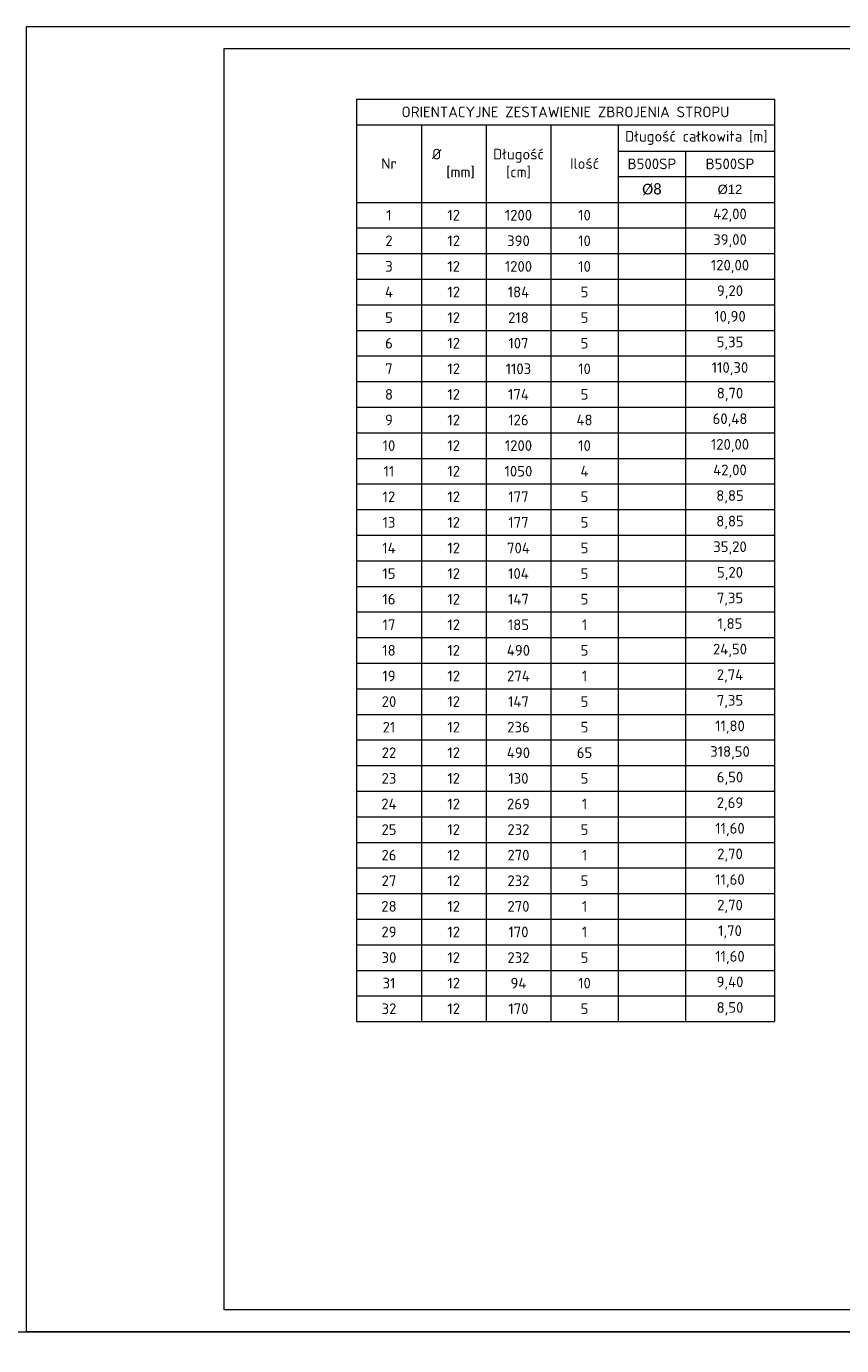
# Model space of a CAD drawing. Header units: millimetres. Extents: x -81893328 to 44149, y -26843406 to 95443303.
# Tile 22 of 100: x 30712 to 32568, y -9147 to -6145. Entities that reach past the tile are written whole.
import ezdxf

# ---------------------------------------------------------------- set-up
doc = ezdxf.new("R2010")
doc.units = ezdxf.units.MM
doc.layers.add('aRMZ - cienka', color=84, linetype='Continuous', lineweight=13)
doc.layers.add('aRMZ - tabelka i ramka', color=63, linetype='Continuous', lineweight=13)
doc.styles.get("Standard").update_dxf_attribs({"font": 'arial.ttf'})

msp = doc.modelspace()

# ---------------------------------------------------------------- linework, layer by layer
at = {"layer": 'aRMZ - cienka', "lineweight": 15, "ltscale": 2}
for p, q in [((31463.5544, -6310.701), (32414.6064, -6310.701)), ((31463.5544, -6310.701), (31463.5544, -8409.2578)), ((32414.6064, -6310.701), (32414.6064, -8409.2578)), ((31463.5544, -6368.9395), (32414.6064, -6368.9395)), ((31610.9241, -6368.9395), (31610.9241, -8409.2578)), ((31758.2937, -6368.9395), (31758.2937, -8409.2578)), ((31905.6634, -6368.9395), (31905.6634, -8409.2578)), ((32059.1089, -6368.9395), (32059.1089, -8409.2578)), ((32059.1089, -6428.7983), (32414.6064, -6428.7983)), ((32212.5544, -6428.7983), (32212.5544, -8409.2578)), ((32059.1089, -6487.0368), (32414.6064, -6487.0368)), ((31463.5544, -6545.6243), (32059.1089, -6545.6243)), ((32059.1089, -6545.6243), (32414.6064, -6545.6243)), ((31463.5544, -6603.8629), (32414.6064, -6603.8629)), ((31463.5544, -6662.1014), (32414.6064, -6662.1014)), ((31463.5544, -6720.34), (32414.6064, -6720.34)), ((31463.5544, -6778.5785), (32414.6064, -6778.5785)), ((31463.5544, -6836.8171), (32414.6064, -6836.8171)), ((31463.5544, -6895.0556), (32414.6064, -6895.0556)), ((31463.5544, -6953.2942), (32414.6064, -6953.2942)), ((31463.5544, -7011.5327), (32414.6064, -7011.5327)), ((31463.5544, -7069.7713), (32414.6064, -7069.7713)), ((31463.5544, -7128.0098), (32414.6064, -7128.0098)), ((31463.5544, -7186.2484), (32414.6064, -7186.2484)), ((31463.5544, -7244.4869), (32414.6064, -7244.4869)), ((31463.5544, -7302.7255), (32414.6064, -7302.7255)), ((31463.5544, -7360.964), (32414.6064, -7360.964)), ((31463.5544, -7419.2025), (32414.6064, -7419.2025)), ((31463.5544, -7477.4411), (32414.6064, -7477.4411)), ((31463.5544, -7535.6796), (32414.6064, -7535.6796)), ((31463.5544, -7593.9182), (32414.6064, -7593.9182)), ((31463.5544, -7652.1567), (32414.6064, -7652.1567)), ((31463.5544, -7710.3953), (32414.6064, -7710.3953)), ((31463.5544, -7768.6338), (32414.6064, -7768.6338)), ((31463.5544, -7826.8724), (32414.6064, -7826.8724)), ((31463.5544, -7885.1109), (32414.6064, -7885.1109)), ((31463.5544, -7943.3495), (32414.6064, -7943.3495)), ((31463.5544, -8001.588), (32414.6064, -8001.588)), ((31463.5544, -8059.8266), (32414.6064, -8059.8266)), ((31463.5544, -8118.0651), (32414.6064, -8118.0651)), ((31463.5544, -8176.3037), (32414.6064, -8176.3037)), ((31463.5544, -8234.5422), (32414.6064, -8234.5422)), ((31463.5544, -8292.7807), (32414.6064, -8292.7807)), ((31463.5544, -8351.0193), (32414.6064, -8351.0193)), ((31463.5544, -8409.2578), (32414.6064, -8409.2578))]:
    msp.add_line(p, q, dxfattribs=at)
at = {"layer": 'aRMZ - tabelka i ramka', "color": 7, "true_color": 0xffffff}
for points in [[(30711.7575, -6145.1776), (34911.7575, -6145.1776), (34911.7575, -9115.1776), (30711.7575, -9115.1776)], [(26511.7575, -9115.1776), (34911.7575, -9115.1776), (34911.7575, -15055.1776), (26511.7575, -15055.1776)]]:
    msp.add_lwpolyline(points, close=True, dxfattribs=at)
at = {"layer": 'aRMZ - tabelka i ramka'}
msp.add_lwpolyline([(31161.7575, -6195.1776), (34861.7575, -6195.1776), (34861.7575, -9065.1776), (31161.7575, -9065.1776)], close=True, dxfattribs=at)

# ---------------------------------------------------------------- texts
at = {"layer": 'aRMZ - cienka', "lineweight": 15, "ltscale": 2, "attachment_point": 5}
for s, insert, char_height, width in [('{\\fISOCPEUR|b1|i0|c0;ORIENTACYJNE ZESTAWIENIE ZBROJENIA STROPU ', (31939.0804, -6339.8202), 24.303271, 925.217865), ('{\\fISOCPEUR|b0|i0|c0;Długość całkowita [m]', (32236.8577, -6398.8689), 24.303271, 329.663343), ('{\\fISOCPEUR|b0|i0|c0;Długość [cm]', (31831.9786, -6457.2819), 24.303271, 121.53549), ('{\\fISOCPEUR|b0|i0|c0;Nr', (31537.2392, -6457.2819), 24.303271, 121.53549), ('{\\fISOCPEUR|b0|i0|c0;Ø         [mm]', (31684.6089, -6457.2819), 24.303271, 121.53549), ('{\\fISOCPEUR|b0|i0|c0;Ilość', (31982.3862, -6457.2819), 24.303271, 127.611308), ('{\\fISOCPEUR|b0|i0|c0;B500SP', (32135.8317, -6457.9176), 24.303271, 127.611308), ('{\\fISOCPEUR|b0|i0|c0;B500SP', (32313.5804, -6457.9176), 24.303271, 176.21785), ('{\\fCalibri|b0|i0|c0;Ø8', (32135.8317, -6516.3306), 24.303271, 127.611308), ('Ø12', (32313.5804, -6516.3306), 21.26536, 176.21785), ('{\\fISOCPEUR|b0|i0|c0;1', (31537.2392, -6574.7436), 24.303271, 121.53549), ('{\\fISOCPEUR|b0|i0|c0;12', (31684.6089, -6574.7436), 24.303271, 121.53549), ('{\\fISOCPEUR|b0|i0|c0;1200', (31831.9786, -6574.7436), 24.303271, 121.53549), ('{\\fISOCPEUR|b0|i0|c0;10', (31982.3862, -6574.7436), 24.303271, 127.611308), ('{\\fISOCPEUR|b0|i0|c0;42,00', (32313.5804, -6574.7436), 24.303271, 176.21785), ('{\\fISOCPEUR|b0|i0|c0;2', (31537.2392, -6632.9822), 24.303271, 121.53549), ('{\\fISOCPEUR|b0|i0|c0;12', (31684.6089, -6632.9822), 24.303271, 121.53549), ('{\\fISOCPEUR|b0|i0|c0;390', (31831.9786, -6632.9822), 24.303271, 121.53549), ('{\\fISOCPEUR|b0|i0|c0;10', (31982.3862, -6632.9822), 24.303271, 127.611308), ('{\\fISOCPEUR|b0|i0|c0;39,00', (32313.5804, -6632.9822), 24.303271, 176.21785), ('{\\fISOCPEUR|b0|i0|c0;3', (31537.2392, -6691.2207), 24.303271, 121.53549), ('{\\fISOCPEUR|b0|i0|c0;12', (31684.6089, -6691.2207), 24.303271, 121.53549), ('{\\fISOCPEUR|b0|i0|c0;1200', (31831.9786, -6691.2207), 24.303271, 121.53549), ('{\\fISOCPEUR|b0|i0|c0;10', (31982.3862, -6691.2207), 24.303271, 127.611308), ('{\\fISOCPEUR|b0|i0|c0;120,00', (32313.5804, -6691.2207), 24.303271, 176.21785), ('{\\fISOCPEUR|b0|i0|c0;4', (31537.2392, -6749.4593), 24.303271, 121.53549), ('{\\fISOCPEUR|b0|i0|c0;12', (31684.6089, -6749.4593), 24.303271, 121.53549), ('{\\fISOCPEUR|b0|i0|c0;184', (31831.9786, -6749.4593), 24.303271, 121.53549), ('{\\fISOCPEUR|b0|i0|c0;5', (31982.3862, -6749.4593), 24.303271, 127.611308), ('{\\fISOCPEUR|b0|i0|c0;9,20', (32313.5804, -6749.4593), 24.303271, 176.21785), ('{\\fISOCPEUR|b0|i0|c0;5', (31537.2392, -6807.6978), 24.303271, 121.53549), ('{\\fISOCPEUR|b0|i0|c0;12', (31684.6089, -6807.6978), 24.303271, 121.53549), ('{\\fISOCPEUR|b0|i0|c0;218', (31831.9786, -6807.6978), 24.303271, 121.53549), ('{\\fISOCPEUR|b0|i0|c0;5', (31982.3862, -6807.6978), 24.303271, 127.611308), ('{\\fISOCPEUR|b0|i0|c0;10,90', (32313.5804, -6807.6978), 24.303271, 176.21785), ('{\\fISOCPEUR|b0|i0|c0;6', (31537.2392, -6865.9364), 24.303271, 121.53549), ('{\\fISOCPEUR|b0|i0|c0;12', (31684.6089, -6865.9364), 24.303271, 121.53549), ('{\\fISOCPEUR|b0|i0|c0;107', (31831.9786, -6865.9364), 24.303271, 121.53549), ('{\\fISOCPEUR|b0|i0|c0;5', (31982.3862, -6865.9364), 24.303271, 127.611308), ('{\\fISOCPEUR|b0|i0|c0;5,35', (32313.5804, -6865.9364), 24.303271, 176.21785), ('{\\fISOCPEUR|b0|i0|c0;7', (31537.2392, -6924.1749), 24.303271, 121.53549), ('{\\fISOCPEUR|b0|i0|c0;12', (31684.6089, -6924.1749), 24.303271, 121.53549), ('{\\fISOCPEUR|b0|i0|c0;1103', (31831.9786, -6924.1749), 24.303271, 121.53549), ('{\\fISOCPEUR|b0|i0|c0;10', (31982.3862, -6924.1749), 24.303271, 127.611308), ('{\\fISOCPEUR|b0|i0|c0;110,30', (32313.5804, -6924.1749), 24.303271, 176.21785), ('{\\fISOCPEUR|b0|i0|c0;8', (31537.2392, -6982.4134), 24.303271, 121.53549), ('{\\fISOCPEUR|b0|i0|c0;12', (31684.6089, -6982.4134), 24.303271, 121.53549), ('{\\fISOCPEUR|b0|i0|c0;174', (31831.9786, -6982.4134), 24.303271, 121.53549), ('{\\fISOCPEUR|b0|i0|c0;5', (31982.3862, -6982.4134), 24.303271, 127.611308), ('{\\fISOCPEUR|b0|i0|c0;8,70', (32313.5804, -6982.4134), 24.303271, 176.21785), ('{\\fISOCPEUR|b0|i0|c0;9', (31537.2392, -7040.652), 24.303271, 121.53549), ('{\\fISOCPEUR|b0|i0|c0;', (31541.8116, -7050.3852), 2.822222, 14.818889), ('{\\fISOCPEUR|b0|i0|c0;12', (31684.6089, -7040.652), 24.303271, 121.53549), ('{\\fISOCPEUR|b0|i0|c0;126', (31831.9786, -7040.652), 24.303271, 121.53549), ('{\\fISOCPEUR|b0|i0|c0;48', (31982.3862, -7040.652), 24.303271, 127.611308), ('{\\fISOCPEUR|b0|i0|c0;60,48', (32313.5804, -7040.652), 24.303271, 176.21785), ('{\\fISOCPEUR|b0|i0|c0;', (31541.8116, -7057.1482), 2.822222, 14.818889), ('{\\fISOCPEUR|b0|i0|c0;', (31541.8116, -7063.9112), 2.822222, 14.818889), ('{\\fISOCPEUR|b0|i0|c0;', (31541.8116, -7070.6741), 2.822222, 14.818889), ('{\\fISOCPEUR|b0|i0|c0;', (31541.8116, -7077.4371), 2.822222, 14.818889), ('{\\fISOCPEUR|b0|i0|c0;10', (31537.2392, -7098.8905), 24.303271, 121.53549), ('{\\fISOCPEUR|b0|i0|c0;', (31541.8116, -7084.2001), 2.822222, 14.818889), ('{\\fISOCPEUR|b0|i0|c0;', (31541.8116, -7090.963), 2.822222, 14.818889), ('{\\fISOCPEUR|b0|i0|c0;', (31541.8116, -7097.726), 2.822222, 14.818889), ('{\\fISOCPEUR|b0|i0|c0;', (31541.8116, -7104.489), 2.822222, 14.818889), ('{\\fISOCPEUR|b0|i0|c0;', (31541.8116, -7111.2519), 2.822222, 14.818889), ('{\\fISOCPEUR|b0|i0|c0;12', (31684.6089, -7098.8905), 24.303271, 121.53549), ('{\\fISOCPEUR|b0|i0|c0;1200', (31831.9786, -7098.8905), 24.303271, 121.53549), ('{\\fISOCPEUR|b0|i0|c0;10', (31982.3862, -7098.8905), 24.303271, 127.611308), ('{\\fISOCPEUR|b0|i0|c0;120,00', (32313.5804, -7098.8905), 24.303271, 176.21785), ('{\\fISOCPEUR|b0|i0|c0;', (31541.8116, -7118.0149), 2.822222, 14.818889), ('{\\fISOCPEUR|b0|i0|c0;', (31541.8116, -7124.7778), 2.822222, 14.818889), ('{\\fISOCPEUR|b0|i0|c0;', (31541.8116, -7131.5408), 2.822222, 14.818889), ('{\\fISOCPEUR|b0|i0|c0;', (31541.8116, -7138.3038), 2.822222, 14.818889), ('{\\fISOCPEUR|b0|i0|c0;11', (31537.2392, -7157.1291), 24.303271, 121.53549), ('{\\fISOCPEUR|b0|i0|c0;', (31541.8116, -7145.0667), 2.822222, 14.818889), ('{\\fISOCPEUR|b0|i0|c0;', (31541.8116, -7151.8297), 2.822222, 14.818889), ('{\\fISOCPEUR|b0|i0|c0;', (31541.8116, -7158.5927), 2.822222, 14.818889), ('{\\fISOCPEUR|b0|i0|c0;', (31541.8116, -7165.3556), 2.822222, 14.818889), ('{\\fISOCPEUR|b0|i0|c0;', (31541.8116, -7172.1186), 2.822222, 14.818889), ('{\\fISOCPEUR|b0|i0|c0;12', (31684.6089, -7157.1291), 24.303271, 121.53549), ('{\\fISOCPEUR|b0|i0|c0;1050', (31831.9786, -7157.1291), 24.303271, 121.53549), ('{\\fISOCPEUR|b0|i0|c0;4', (31982.3862, -7157.1291), 24.303271, 127.611308), ('{\\fISOCPEUR|b0|i0|c0;42,00', (32313.5804, -7157.1291), 24.303271, 176.21785), ('{\\fISOCPEUR|b0|i0|c0;12', (31537.2392, -7215.3676), 24.303271, 121.53549), ('{\\fISOCPEUR|b0|i0|c0;', (31541.8116, -7178.8815), 2.822222, 14.818889), ('{\\fISOCPEUR|b0|i0|c0;', (31541.8116, -7185.6445), 2.822222, 14.818889), ('{\\fISOCPEUR|b0|i0|c0;', (31541.8116, -7192.4075), 2.822222, 14.818889), ('{\\fISOCPEUR|b0|i0|c0;', (31541.8116, -7199.1704), 2.822222, 14.818889), ('{\\fISOCPEUR|b0|i0|c0;12', (31684.6089, -7215.3676), 24.303271, 121.53549), ('{\\fISOCPEUR|b0|i0|c238|p34;177}', (31831.9786, -7215.3676), 24.303271, 121.53549), ('{\\fISOCPEUR|b0|i0|c0;5', (31982.3862, -7215.3676), 24.303271, 127.611308), ('{\\fISOCPEUR|b0|i0|c238|p34;8,85}', (32313.5804, -7215.3676), 24.303271, 176.21785), ('{\\fISOCPEUR|b0|i0|c0;', (31541.8116, -7205.9334), 2.822222, 14.818889), ('{\\fISOCPEUR|b0|i0|c0;', (31541.8116, -7212.6964), 2.822222, 14.818889), ('{\\fISOCPEUR|b0|i0|c0;', (31541.8116, -7219.4593), 2.822222, 14.818889), ('{\\fISOCPEUR|b0|i0|c0;', (31541.8116, -7226.2223), 2.822222, 14.818889), ('{\\fISOCPEUR|b0|i0|c0;', (31541.8116, -7232.9852), 2.822222, 14.818889), ('{\\fISOCPEUR|b0|i0|c0;13', (31537.2392, -7273.6062), 24.303271, 121.53549), ('{\\fISOCPEUR|b0|i0|c0;', (31541.8116, -7239.7482), 2.822222, 14.818889), ('{\\fISOCPEUR|b0|i0|c0;', (31541.8116, -7246.5112), 2.822222, 14.818889), ('{\\fISOCPEUR|b0|i0|c0;', (31541.8116, -7253.2741), 2.822222, 14.818889), ('{\\fISOCPEUR|b0|i0|c0;', (31541.8116, -7260.0371), 2.822222, 14.818889), ('{\\fISOCPEUR|b0|i0|c0;12', (31684.6089, -7273.6062), 24.303271, 121.53549), ('{\\fISOCPEUR|b0|i0|c0;177', (31831.9786, -7273.6062), 24.303271, 121.53549), ('{\\fISOCPEUR|b0|i0|c0;5', (31982.3862, -7273.6062), 24.303271, 127.611308), ('{\\fISOCPEUR|b0|i0|c0;8,85', (32313.5804, -7273.6062), 24.303271, 176.21785), ('{\\fISOCPEUR|b0|i0|c0;', (31541.8116, -7266.8001), 2.822222, 14.818889), ('{\\fISOCPEUR|b0|i0|c0;', (31541.8116, -7273.563), 2.822222, 14.818889), ('{\\fISOCPEUR|b0|i0|c0;', (31541.8116, -7280.326), 2.822222, 14.818889), ('{\\fISOCPEUR|b0|i0|c0;', (31541.8116, -7287.089), 2.822222, 14.818889), ('{\\fISOCPEUR|b0|i0|c0;14', (31537.2392, -7331.8447), 24.303271, 121.53549), ('{\\fISOCPEUR|b0|i0|c0;', (31541.8116, -7293.8519), 2.822222, 14.818889), ('{\\fISOCPEUR|b0|i0|c0;', (31541.8116, -7300.6149), 2.822222, 14.818889), ('{\\fISOCPEUR|b0|i0|c0;', (31541.8116, -7307.3778), 2.822222, 14.818889), ('{\\fISOCPEUR|b0|i0|c0;', (31541.8116, -7314.1408), 2.822222, 14.818889), ('{\\fISOCPEUR|b0|i0|c0;', (31562.4527, -7320.9038), 2.822222, 20.463333), ('{\\fISOCPEUR|b0|i0|c0;12', (31684.6089, -7331.8447), 24.303271, 121.53549), ('{\\fISOCPEUR|b0|i0|c0;704', (31831.9786, -7331.8447), 24.303271, 121.53549), ('{\\fISOCPEUR|b0|i0|c0;5', (31982.3862, -7331.8447), 24.303271, 127.611308), ('{\\fISOCPEUR|b0|i0|c0;35,20', (32313.5804, -7331.8447), 24.303271, 176.21785), ('{\\fISOCPEUR|b0|i0|c0;', (31506.5266, -7334.4297), 2.822222, 14.113333), ('{\\fISOCPEUR|b0|i0|c0;', (31541.8116, -7327.6667), 2.822222, 14.818889), ('{\\fISOCPEUR|b0|i0|c0;', (31541.8116, -7334.4297), 2.822222, 14.818889), ('{\\fISOCPEUR|b0|i0|c0;', (31541.8116, -7341.1927), 2.822222, 14.818889), ('{\\fISOCPEUR|b0|i0|c0;', (31541.8116, -7347.9556), 2.822222, 14.818889), ('{\\fISOCPEUR|b0|i0|c0;15', (31537.2392, -7390.0833), 24.303271, 121.53549), ('{\\fISOCPEUR|b0|i0|c0;', (31541.8116, -7354.7186), 2.822222, 14.818889), ('{\\fISOCPEUR|b0|i0|c0;', (31541.8116, -7361.4815), 2.822222, 14.818889), ('{\\fISOCPEUR|b0|i0|c0;', (31541.8116, -7368.2445), 2.822222, 14.818889), ('{\\fISOCPEUR|b0|i0|c0;', (31541.8116, -7375.0075), 2.822222, 14.818889), ('{\\fISOCPEUR|b0|i0|c0;', (31541.8116, -7381.7704), 2.822222, 14.818889), ('{\\fISOCPEUR|b0|i0|c0;12', (31684.6089, -7390.0833), 24.303271, 121.53549), ('{\\fISOCPEUR|b0|i0|c0;104', (31831.9786, -7390.0833), 24.303271, 121.53549), ('{\\fISOCPEUR|b0|i0|c0;5', (31982.3862, -7390.0833), 24.303271, 127.611308), ('{\\fISOCPEUR|b0|i0|c0;5,20', (32313.5804, -7390.0833), 24.303271, 176.21785), ('{\\fISOCPEUR|b0|i0|c0;', (31541.8116, -7388.5334), 2.822222, 14.818889), ('{\\fISOCPEUR|b0|i0|c0;', (31541.8116, -7395.2964), 2.822222, 14.818889), ('{\\fISOCPEUR|b0|i0|c0;', (31541.8116, -7402.0593), 2.822222, 14.818889), ('{\\fISOCPEUR|b0|i0|c0;', (31541.8116, -7408.8223), 2.822222, 14.818889), ('{\\fISOCPEUR|b0|i0|c0;16', (31537.2392, -7448.3218), 24.303271, 121.53549), ('{\\fISOCPEUR|b0|i0|c0;', (31541.8116, -7429.1112), 2.822222, 14.818889), ('{\\fISOCPEUR|b0|i0|c0;', (31541.8116, -7435.8741), 2.822222, 14.818889), ('{\\fISOCPEUR|b0|i0|c0;', (31541.8116, -7442.6371), 2.822222, 14.818889), ('{\\fISOCPEUR|b0|i0|c0;', (31562.4527, -7415.5852), 2.822222, 20.463333), ('{\\fISOCPEUR|b0|i0|c0;', (31562.4527, -7422.3482), 2.822222, 20.463333), ('{\\fISOCPEUR|b0|i0|c0;12', (31684.6089, -7448.3218), 24.303271, 121.53549), ('{\\fISOCPEUR|b0|i0|c0;147', (31831.9786, -7448.3218), 24.303271, 121.53549), ('{\\fISOCPEUR|b0|i0|c0;5', (31982.3862, -7448.3218), 24.303271, 127.611308), ('{\\fISOCPEUR|b0|i0|c0;7,35', (32313.5804, -7448.3218), 24.303271, 176.21785), ('{\\fISOCPEUR|b0|i0|c0;', (31541.8116, -7449.4001), 2.822222, 14.818889), ('{\\fISOCPEUR|b0|i0|c0;', (31541.8116, -7456.163), 2.822222, 14.818889), ('{\\fISOCPEUR|b0|i0|c0;', (31541.8116, -7462.926), 2.822222, 14.818889), ('{\\fISOCPEUR|b0|i0|c0;', (31541.8116, -7469.689), 2.822222, 14.818889), ('{\\fISOCPEUR|b0|i0|c0;17', (31537.2392, -7506.5604), 24.303271, 121.53549), ('{\\fISOCPEUR|b0|i0|c0;', (31541.8116, -7476.4519), 2.822222, 14.818889), ('{\\fISOCPEUR|b0|i0|c0;12', (31684.6089, -7506.5604), 24.303271, 121.53549), ('{\\fISOCPEUR|b0|i0|c0;185', (31831.9786, -7506.5604), 24.303271, 121.53549), ('{\\fISOCPEUR|b0|i0|c0;1', (31982.3862, -7506.5604), 24.303271, 127.611308), ('{\\fISOCPEUR|b0|i0|c0;1,85', (32313.5804, -7506.5604), 24.303271, 176.21785), ('{\\fISOCPEUR|b0|i0|c0;18', (31537.2392, -7564.7989), 24.303271, 121.53549), ('{\\fISOCPEUR|b0|i0|c0;12', (31684.6089, -7564.7989), 24.303271, 121.53549), ('{\\fISOCPEUR|b0|i0|c0;490', (31831.9786, -7564.7989), 24.303271, 121.53549), ('{\\fISOCPEUR|b0|i0|c0;5', (31982.3862, -7564.7989), 24.303271, 127.611308), ('{\\fISOCPEUR|b0|i0|c0;24,50', (32313.5804, -7564.7989), 24.303271, 176.21785), ('{\\fISOCPEUR|b0|i0|c0;19', (31537.2392, -7623.0375), 24.303271, 121.53549), ('{\\fISOCPEUR|b0|i0|c0;12', (31684.6089, -7623.0375), 24.303271, 121.53549), ('{\\fISOCPEUR|b0|i0|c0;274', (31831.9786, -7623.0375), 24.303271, 121.53549), ('{\\fISOCPEUR|b0|i0|c0;1', (31982.3862, -7623.0375), 24.303271, 127.611308), ('{\\fISOCPEUR|b0|i0|c0;2,74', (32313.5804, -7623.0375), 24.303271, 176.21785), ('{\\fISOCPEUR|b0|i0|c0;20', (31537.2392, -7681.276), 24.303271, 121.53549), ('{\\fISOCPEUR|b0|i0|c0;12', (31684.6089, -7681.276), 24.303271, 121.53549), ('{\\fISOCPEUR|b0|i0|c0;147', (31831.9786, -7681.276), 24.303271, 121.53549), ('{\\fISOCPEUR|b0|i0|c0;5', (31982.3862, -7681.276), 24.303271, 127.611308), ('{\\fISOCPEUR|b0|i0|c0;7,35', (32313.5804, -7681.276), 24.303271, 176.21785), ('{\\fISOCPEUR|b0|i0|c0;21', (31537.2392, -7739.5146), 24.303271, 121.53549), ('{\\fISOCPEUR|b0|i0|c0;12', (31684.6089, -7739.5146), 24.303271, 121.53549), ('{\\fISOCPEUR|b0|i0|c0;236', (31831.9786, -7739.5146), 24.303271, 121.53549), ('{\\fISOCPEUR|b0|i0|c0;5', (31982.3862, -7739.5146), 24.303271, 127.611308), ('{\\fISOCPEUR|b0|i0|c0;11,80', (32313.5804, -7739.5146), 24.303271, 176.21785), ('{\\fISOCPEUR|b0|i0|c0;22', (31537.2392, -7797.7531), 24.303271, 121.53549), ('{\\fISOCPEUR|b0|i0|c0;12', (31684.6089, -7797.7531), 24.303271, 121.53549), ('{\\fISOCPEUR|b0|i0|c0;490', (31831.9786, -7797.7531), 24.303271, 121.53549), ('{\\fISOCPEUR|b0|i0|c0;65', (31982.3862, -7797.7531), 24.303271, 127.611308), ('{\\fISOCPEUR|b0|i0|c0;318,50', (32313.5804, -7797.7531), 24.303271, 176.21785), ('{\\fISOCPEUR|b0|i0|c0;23', (31537.2392, -7855.9916), 24.303271, 121.53549), ('{\\fISOCPEUR|b0|i0|c0;12', (31684.6089, -7855.9916), 24.303271, 121.53549), ('{\\fISOCPEUR|b0|i0|c0;130', (31831.9786, -7855.9916), 24.303271, 121.53549), ('{\\fISOCPEUR|b0|i0|c0;5', (31982.3862, -7855.9916), 24.303271, 127.611308), ('{\\fISOCPEUR|b0|i0|c0;6,50', (32313.5804, -7855.9916), 24.303271, 176.21785), ('{\\fISOCPEUR|b0|i0|c0;24', (31537.2392, -7914.2302), 24.303271, 121.53549), ('{\\fISOCPEUR|b0|i0|c0;12', (31684.6089, -7914.2302), 24.303271, 121.53549), ('{\\fISOCPEUR|b0|i0|c0;269', (31831.9786, -7914.2302), 24.303271, 121.53549), ('{\\fISOCPEUR|b0|i0|c0;1', (31982.3862, -7914.2302), 24.303271, 127.611308), ('{\\fISOCPEUR|b0|i0|c0;2,69', (32313.5804, -7914.2302), 24.303271, 176.21785), ('{\\fISOCPEUR|b0|i0|c0;25', (31537.2392, -7972.4687), 24.303271, 121.53549), ('{\\fISOCPEUR|b0|i0|c0;12', (31684.6089, -7972.4687), 24.303271, 121.53549), ('{\\fISOCPEUR|b0|i0|c0;232', (31831.9786, -7972.4687), 24.303271, 121.53549), ('{\\fISOCPEUR|b0|i0|c0;5', (31982.3862, -7972.4687), 24.303271, 127.611308), ('{\\fISOCPEUR|b0|i0|c0;11,60', (32313.5804, -7972.4687), 24.303271, 176.21785), ('{\\fISOCPEUR|b0|i0|c0;26', (31537.2392, -8030.7073), 24.303271, 121.53549), ('{\\fISOCPEUR|b0|i0|c0;12', (31684.6089, -8030.7073), 24.303271, 121.53549), ('{\\fISOCPEUR|b0|i0|c0;270', (31831.9786, -8030.7073), 24.303271, 121.53549), ('{\\fISOCPEUR|b0|i0|c0;1', (31982.3862, -8030.7073), 24.303271, 127.611308), ('{\\fISOCPEUR|b0|i0|c0;2,70', (32313.5804, -8030.7073), 24.303271, 176.21785), ('{\\fISOCPEUR|b0|i0|c0;27', (31537.2392, -8088.9458), 24.303271, 121.53549), ('{\\fISOCPEUR|b0|i0|c0;12', (31684.6089, -8088.9458), 24.303271, 121.53549), ('{\\fISOCPEUR|b0|i0|c0;232', (31831.9786, -8088.9458), 24.303271, 121.53549), ('{\\fISOCPEUR|b0|i0|c0;5', (31982.3862, -8088.9458), 24.303271, 127.611308), ('{\\fISOCPEUR|b0|i0|c0;11,60', (32313.5804, -8088.9458), 24.303271, 176.21785), ('{\\fISOCPEUR|b0|i0|c0;28', (31537.2392, -8147.1844), 24.303271, 121.53549), ('{\\fISOCPEUR|b0|i0|c0;12', (31684.6089, -8147.1844), 24.303271, 121.53549), ('{\\fISOCPEUR|b0|i0|c0;270', (31831.9786, -8147.1844), 24.303271, 121.53549), ('{\\fISOCPEUR|b0|i0|c0;1', (31982.3862, -8147.1844), 24.303271, 127.611308), ('{\\fISOCPEUR|b0|i0|c0;2,70', (32313.5804, -8147.1844), 24.303271, 176.21785), ('{\\fISOCPEUR|b0|i0|c0;29', (31537.2392, -8205.4229), 24.303271, 121.53549), ('{\\fISOCPEUR|b0|i0|c0;12', (31684.6089, -8205.4229), 24.303271, 121.53549), ('{\\fISOCPEUR|b0|i0|c0;170', (31831.9786, -8205.4229), 24.303271, 121.53549), ('{\\fISOCPEUR|b0|i0|c0;1', (31982.3862, -8205.4229), 24.303271, 127.611308), ('{\\fISOCPEUR|b0|i0|c0;1,70', (32313.5804, -8205.4229), 24.303271, 176.21785), ('{\\fISOCPEUR|b0|i0|c0;30', (31537.2392, -8263.6615), 24.303271, 121.53549), ('{\\fISOCPEUR|b0|i0|c0;12', (31684.6089, -8263.6615), 24.303271, 121.53549), ('{\\fISOCPEUR|b0|i0|c0;232', (31831.9786, -8263.6615), 24.303271, 121.53549), ('{\\fISOCPEUR|b0|i0|c0;5', (31982.3862, -8263.6615), 24.303271, 127.611308), ('{\\fISOCPEUR|b0|i0|c0;11,60', (32313.5804, -8263.6615), 24.303271, 176.21785), ('{\\fISOCPEUR|b0|i0|c0;31', (31537.2392, -8321.9), 24.303271, 121.53549), ('{\\fISOCPEUR|b0|i0|c0;12', (31684.6089, -8321.9), 24.303271, 121.53549), ('{\\fISOCPEUR|b0|i0|c0;94', (31831.9786, -8321.9), 24.303271, 121.53549), ('{\\fISOCPEUR|b0|i0|c0;10', (31982.3862, -8321.9), 24.303271, 127.611308), ('{\\fISOCPEUR|b0|i0|c0;9,40', (32313.5804, -8321.9), 24.303271, 176.21785), ('{\\fISOCPEUR|b0|i0|c0;32', (31537.2392, -8380.1386), 24.303271, 121.53549), ('{\\fISOCPEUR|b0|i0|c0;12', (31684.6089, -8380.1386), 24.303271, 121.53549), ('{\\fISOCPEUR|b0|i0|c0;170', (31831.9786, -8380.1386), 24.303271, 121.53549), ('{\\fISOCPEUR|b0|i0|c0;5', (31982.3862, -8380.1386), 24.303271, 127.611308), ('{\\fISOCPEUR|b0|i0|c0;8,50', (32313.5804, -8380.1386), 24.303271, 176.21785)]:
    msp.add_mtext(s, dxfattribs=dict(at, insert=insert, char_height=char_height, width=width))

doc.saveas('drawing.dxf')
